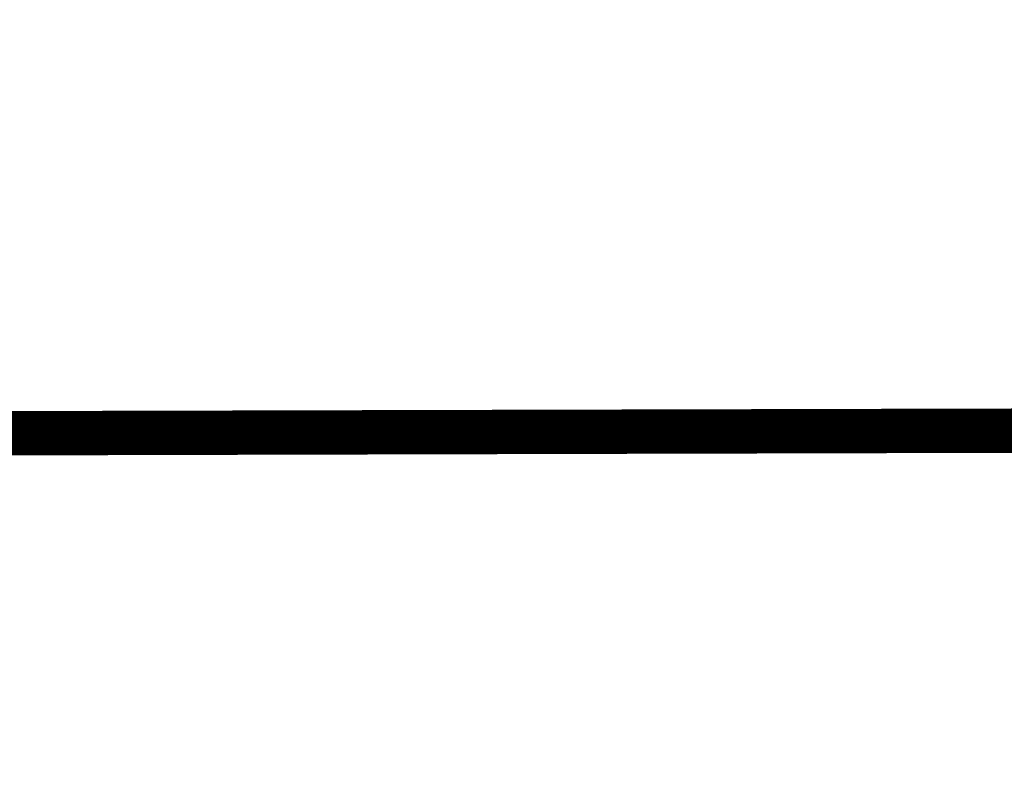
# Model space of a CAD drawing. Extents: x 0 to 1135, y 0 to 420.
# Tile 48 of 84: x 1109 to 1117, y 46 to 52. Entities that reach past the tile are written whole.
import ezdxf

# ---------------------------------------------------------------- set-up
doc = ezdxf.new("R2010")
doc.units = 0
doc.header["$LTSCALE"] = 2
doc.header["$MEASUREMENT"] = 0
doc.linetypes.add('AUSGEZOGEN', pattern=[0])
doc.layers.add('FBRTOP', color=8, linetype='AUSGEZOGEN')
doc.layers.add('LEGENDE', color=7, linetype='AUSGEZOGEN')

msp = doc.modelspace()

# ---------------------------------------------------------------- linework, layer by layer
at = {"layer": 'FBRTOP', "const_width": 0.5}
for points in [[(88.0093, 187.5284, 0), (104.839, 188.9748, 0), (166.4395, 194.2688, -0.000002), (228.7098, 199.6201, 0.000002), (290.9802, 204.9714, 0.000001), (321.6492, 207.6071, 0.000001), (340.7964, 209.2527, 0.000002), (353.2508, 210.3231, -0.000001), (365.7052, 211.3936, -0.000007)], [(87.6656, 191.5136, 0), (104.4965, 192.96, 0), (166.097, 198.2541, -0.000002), (228.3673, 203.6054, 0.000002), (290.6377, 208.9567, 0.000001), (321.3067, 211.5924, 0.000001), (340.4539, 213.238, 0.000002), (352.9083, 214.3084, -0.000001), (365.3627, 215.3789, -0.000007)], [(377.8164, 216.4491, 0.000001), (390.2701, 217.5193, 0.000044)], [(378.1589, 212.4638, 0.000001), (390.6126, 213.534, 0.000044)]]:
    msp.add_lwpolyline(points, format="xyb", dxfattribs=at)
at = {"layer": 'LEGENDE', "const_width": 0.35}
msp.add_lwpolyline([(1057.2262, 48.3888), (1124.2259, 48.5609)], dxfattribs=at)

doc.saveas('drawing.dxf')
